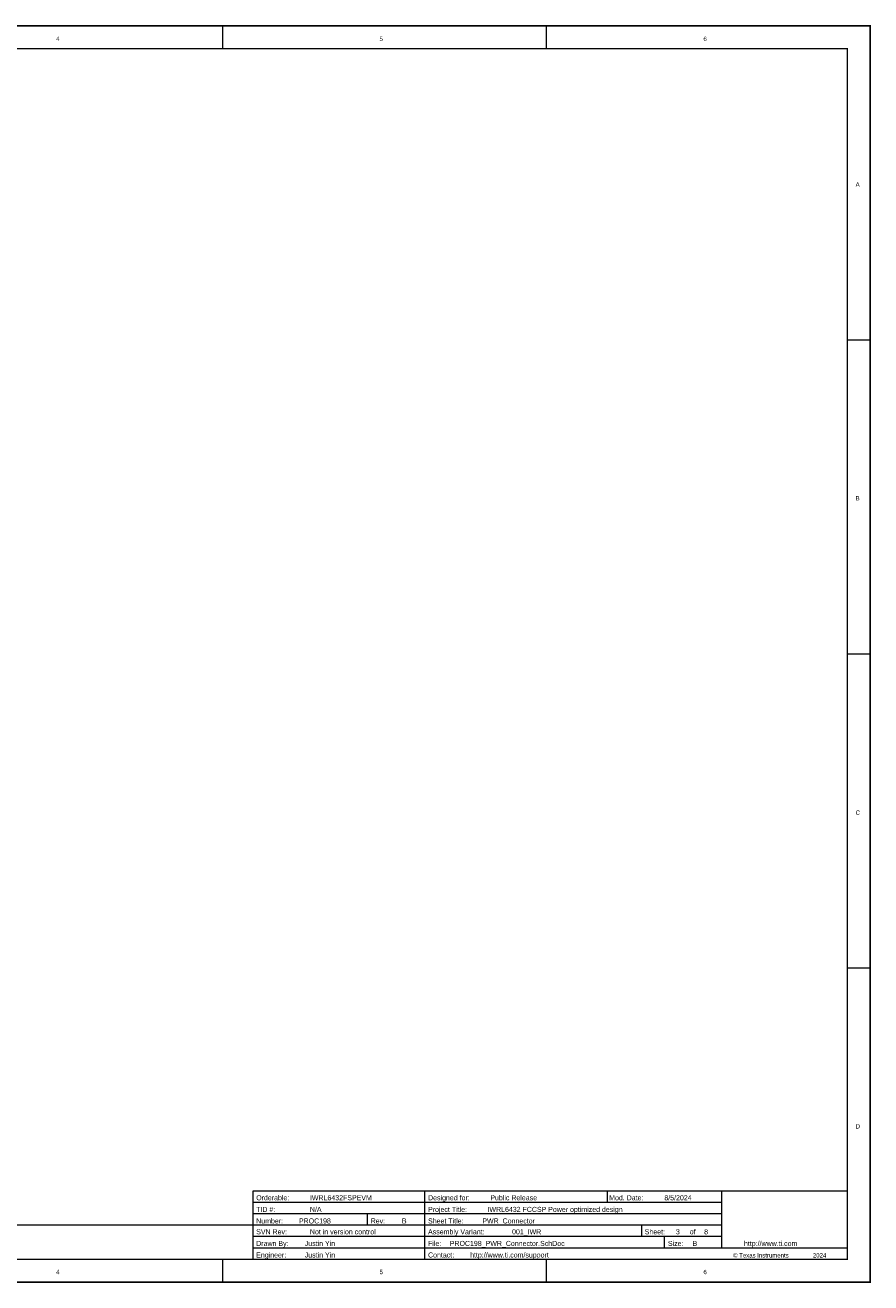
# Model space of a CAD drawing. Header units: inches. Extents: x 0 to 17, y 0 to 11.
# Tile 37 of 37: x 9.6 to 17, y 0 to 11. Entities that reach past the tile are written whole.
import ezdxf

# ---------------------------------------------------------------- set-up
doc = ezdxf.new("R2010")
doc.units = ezdxf.units.IN
doc.header["$MEASUREMENT"] = 0
doc.layers.add('Sheet', color=255, linetype='Continuous')

msp = doc.modelspace()

# ---------------------------------------------------------------- linework, layer by layer
at = {"layer": 'Sheet'}
for points in [[(0.001, 11, 0.0118, 0.0118, 0), (17, 11, 0.0118, 0.0118, 0), (17, 0, 0.0118, 0.0118, 0), (0.001, 0, 0.0118, 0.0118, 0), (0.001, 11, 0.0118, 0.0118, 0)], [(0.001, 11, 0.0039, 0.0039, 0), (0.001, 0, 0.0039, 0.0039, 0), (17, 0, 0.0039, 0.0039, 0), (17, 11, 0.0039, 0.0039, 0), (0.001, 11, 0.0039, 0.0039, 0), (0.001, 11, 0.0039, 0.0039, 0)], [(0.201, 10.799, 0.0118, 0.0118, 0), (16.8, 10.799, 0.0118, 0.0118, 0), (16.8, 0.2, 0.0118, 0.0118, 0), (0.201, 0.2, 0.0118, 0.0118, 0), (0.201, 10.799, 0.0118, 0.0118, 0)], [(0.201, 10.799, 0.0039, 0.0039, 0), (0.201, 0.2, 0.0039, 0.0039, 0), (16.8, 0.2, 0.0039, 0.0039, 0), (16.8, 10.799, 0.0039, 0.0039, 0), (0.201, 10.799, 0.0039, 0.0039, 0), (0.201, 10.799, 0.0039, 0.0039, 0)]]:
    msp.add_lwpolyline(points, format="xyseb", close=True, dxfattribs=at)
for points in [[(11.333, 11, 0.0118, 0.0118, 0), (11.333, 10.8, 0.0118, 0.0118, 0)], [(14.167, 11, 0.0118, 0.0118, 0), (14.167, 10.799, 0.0118, 0.0118, 0)], [(17, 11, 0.0118, 0.0118, 0), (16.8, 11, 0.0118, 0.0118, 0)], [(17, 11, 0.0118, 0.0118, 0), (17, 10.799, 0.0118, 0.0118, 0)], [(17, 8.25, 0.0118, 0.0118, 0), (16.8, 8.25, 0.0118, 0.0118, 0)], [(17, 5.5, 0.0118, 0.0118, 0), (16.8, 5.5, 0.0118, 0.0118, 0)], [(17, 2.75, 0.0118, 0.0118, 0), (16.8, 2.75, 0.0118, 0.0118, 0)], [(11.6, 0.2, 0.0118, 0.0118, 0), (11.6, 0.8, 0.0118, 0.0118, 0)], [(11.6, 0.799, 0.0118, 0.0118, 0), (13.1, 0.799, 0.0118, 0.0118, 0)], [(13.1, 0.2, 0.0118, 0.0118, 0), (13.1, 0.799, 0.0118, 0.0118, 0)], [(13.1, 0.799, 0.0118, 0.0118, 0), (16.8, 0.799, 0.0118, 0.0118, 0)], [(14.7, 0.799, 0.0118, 0.0118, 0), (14.7, 0.699, 0.0118, 0.0118, 0)], [(15.7, 0.3, 0.0118, 0.0118, 0), (15.7, 0.799, 0.0118, 0.0118, 0)], [(11.6, 0.699, 0.0118, 0.0118, 0), (13.1, 0.699, 0.0118, 0.0118, 0)], [(13.1, 0.699, 0.0118, 0.0118, 0), (15.7, 0.699, 0.0118, 0.0118, 0)], [(11.6, 0.599, 0.0118, 0.0118, 0), (13.1, 0.599, 0.0118, 0.0118, 0)], [(12.6, 0.6, 0.0118, 0.0118, 0), (12.6, 0.5, 0.0118, 0.0118, 0)], [(13.1, 0.599, 0.0118, 0.0118, 0), (15.7, 0.599, 0.0118, 0.0118, 0)], [(4.101, 0.5, 0.0118, 0.0118, 0), (11.6, 0.5, 0.0118, 0.0118, 0)], [(11.6, 0.5, 0.0118, 0.0118, 0), (13.1, 0.5, 0.0118, 0.0118, 0)], [(13.1, 0.5, 0.0118, 0.0118, 0), (15.7, 0.5, 0.0118, 0.0118, 0)], [(13.1, 0.5, 0.0118, 0.0118, 0), (15.7, 0.5, 0.0118, 0.0118, 0)], [(15, 0.5, 0.0118, 0.0118, 0), (15, 0.4, 0.0118, 0.0118, 0)], [(13.1, 0.4, 0.0118, 0.0118, 0), (11.6, 0.4, 0.0118, 0.0118, 0)], [(15.7, 0.4, 0.0118, 0.0118, 0), (13.1, 0.4, 0.0118, 0.0118, 0)], [(15.2, 0.4, 0.0118, 0.0118, 0), (15.2, 0.3, 0.0118, 0.0118, 0)], [(11.6, 0.3, 0.0118, 0.0118, 0), (13.1, 0.3, 0.0118, 0.0118, 0)], [(16.8, 0.3, 0.0118, 0.0118, 0), (13.1, 0.3, 0.0118, 0.0118, 0)], [(11.333, 0, 0.0118, 0.0118, 0), (11.333, 0.2, 0.0118, 0.0118, 0)], [(14.167, 0, 0.0118, 0.0118, 0), (14.167, 0.2, 0.0118, 0.0118, 0)], [(17, 0, 0.0118, 0.0118, 0), (17, 0.2, 0.0118, 0.0118, 0)]]:
    msp.add_lwpolyline(points, format="xyseb", dxfattribs=at)

# ---------------------------------------------------------------- texts
for s, height, p in [('4', 0.0381, (9.876, 10.867)), ('5', 0.0381, (12.706, 10.867)), ('6', 0.0381, (15.541, 10.867)), ('A', 0.0381, (16.873, 9.592)), ('B', 0.0381, (16.873, 6.845)), ('C', 0.0381, (16.873, 4.092)), ('D', 0.0381, (16.873, 1.345)), ('Orderable:', 0.0444, (11.627, 0.717)), ('IWRL6432FSPEVM', 0.04441, (12.097, 0.717)), ('N/A', 0.0444, (12.097, 0.615)), ('Designed for:', 0.04441, (13.131, 0.717)), ('Project Title:', 0.04441, (13.131, 0.615)), ('IWRL6432 FCCSP Power optimized design', 0.04441, (13.651, 0.615)), ('Public Release', 0.04441, (13.676, 0.717)), ('Mod. Date:', 0.0444, (14.716, 0.717)), ('8/5/2024', 0.0444, (15.199, 0.717)), ('TID #:', 0.0444, (11.627, 0.615)), ('Number:', 0.0444, (11.627, 0.514)), ('PROC198', 0.0444, (12.001, 0.514)), ('Rev:', 0.0444, (12.629, 0.514)), ('B', 0.0444, (12.902, 0.514)), ('Sheet Title:', 0.04441, (13.131, 0.514)), ('PWR_Connector', 0.04441, (13.606, 0.514)), ('SVN Rev:', 0.0444, (11.627, 0.419)), ('Not in version control', 0.04441, (12.097, 0.419)), ('Assembly Variant:', 0.04441, (13.131, 0.419)), ('001_IWR', 0.0444, (13.866, 0.419)), ('Sheet:', 0.0444, (15.027, 0.419)), ('3', 0.0444, (15.3, 0.419)), ('of', 0.0444, (15.421, 0.419)), ('8', 0.0444, (15.547, 0.419)), ('Drawn By:', 0.0444, (11.627, 0.317)), ('Justin Yin', 0.0444, (12.052, 0.317)), ('File:', 0.0444, (13.131, 0.317)), ('PROC198_PWR_Connector.SchDoc', 0.04441, (13.321, 0.317)), ('Size:', 0.0444, (15.23, 0.317)), ('B', 0.0444, (15.446, 0.317)), ('http://www.ti.com', 0.04441, (15.896, 0.317)), ('Engineer:', 0.0444, (11.627, 0.216)), ('Justin Yin', 0.0444, (12.052, 0.216)), ('Contact:', 0.0444, (13.131, 0.216)), ('http://www.ti.com/support', 0.04441, (13.499, 0.216)), ('© Texas Instruments', 0.03806, (15.801, 0.216)), ('2024', 0.0381, (16.499, 0.216)), ('4', 0.0381, (9.876, 0.07)), ('5', 0.0381, (12.706, 0.07)), ('6', 0.0381, (15.541, 0.07))]:
    msp.add_text(s, height=height, dxfattribs=at).set_placement(p)

doc.saveas('drawing.dxf')
